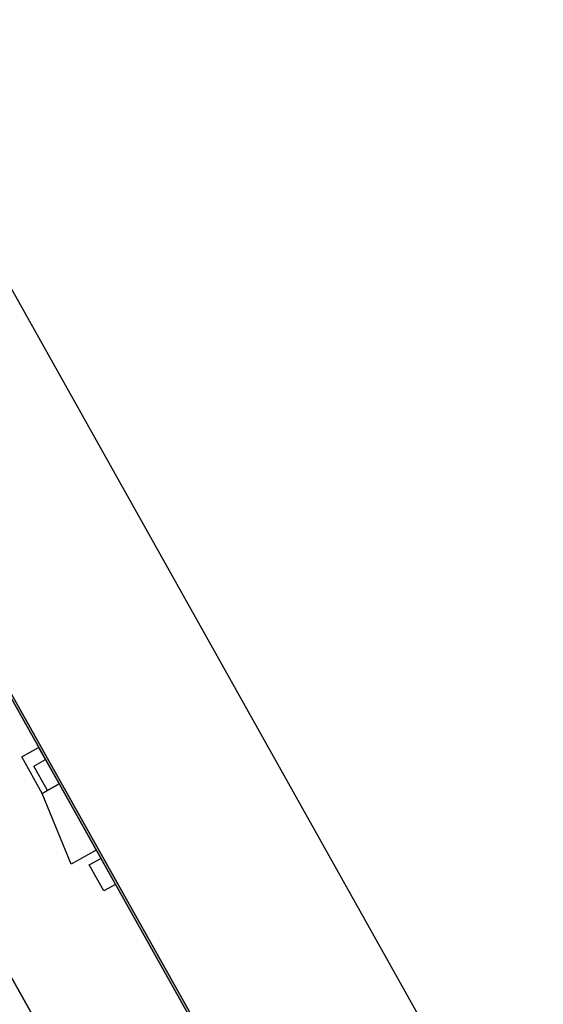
# Model space of a CAD drawing. Header units: metres. Extents: x -141 to 670, y -272 to 642.
# Tile 34 of 34: x 551 to 670, y 284 to 508. Entities that reach past the tile are written whole.
import ezdxf

# ---------------------------------------------------------------- set-up
doc = ezdxf.new("R2010")
doc.units = ezdxf.units.M
doc.header["$LTSCALE"] = 0.05
doc.layers.add('_Hilfe', color=40, linetype='Continuous', plot=False)
doc.layers.add('Line 0.05', color=9, linetype='Continuous')
doc.layers.add('Line 0.15', color=8, linetype='Continuous')

msp = doc.modelspace()

# ---------------------------------------------------------------- hatches: boundary and pattern name
at = {"transparency": 33554687}
msp.add_hatch(color=256, dxfattribs=at).paths.add_polyline_path([(628.26, 211.98), (527.03, 392.66), (520.45, 388.97), (485.2, 451.88), (485.64, 452.12), (520.64, 389.65), (527.23, 393.34), (628.7, 212.22)])

# ---------------------------------------------------------------- linework, layer by layer
at = {"layer": '_Hilfe'}
for points in [[(447.99, 470.4), (603.07, 193.62), (669.8, 231.01), (514.72, 507.79)], [(383.66, 434.36), (538.74, 157.58), (603.07, 193.62), (447.98, 470.41)]]:
    msp.add_lwpolyline(points, close=True, dxfattribs=at)
at = {"layer": 'Line 0.05'}
for points in [[(628.26, 211.98), (527.03, 392.66), (520.45, 388.97), (485.2, 451.88), (485.64, 452.12), (520.64, 389.65), (527.23, 393.34), (628.7, 212.22)], [(555.97, 332), (551.32, 340.29), (555.17, 342.45), (559.81, 334.16)]]:
    msp.add_lwpolyline(points, close=True, dxfattribs=at)
at = {"layer": 'Line 0.15'}
for points in [[(556.71, 339.69), (559.81, 334.16), (557.2, 332.69), (554.09, 338.23)], [(559.81, 334.16), (568.24, 319.11), (562.56, 315.93), (555.97, 332)], [(569.29, 317.24), (572.6, 311.33), (569.98, 309.87), (566.67, 315.78)]]:
    msp.add_lwpolyline(points, close=True, dxfattribs=at)

doc.saveas('drawing.dxf')
